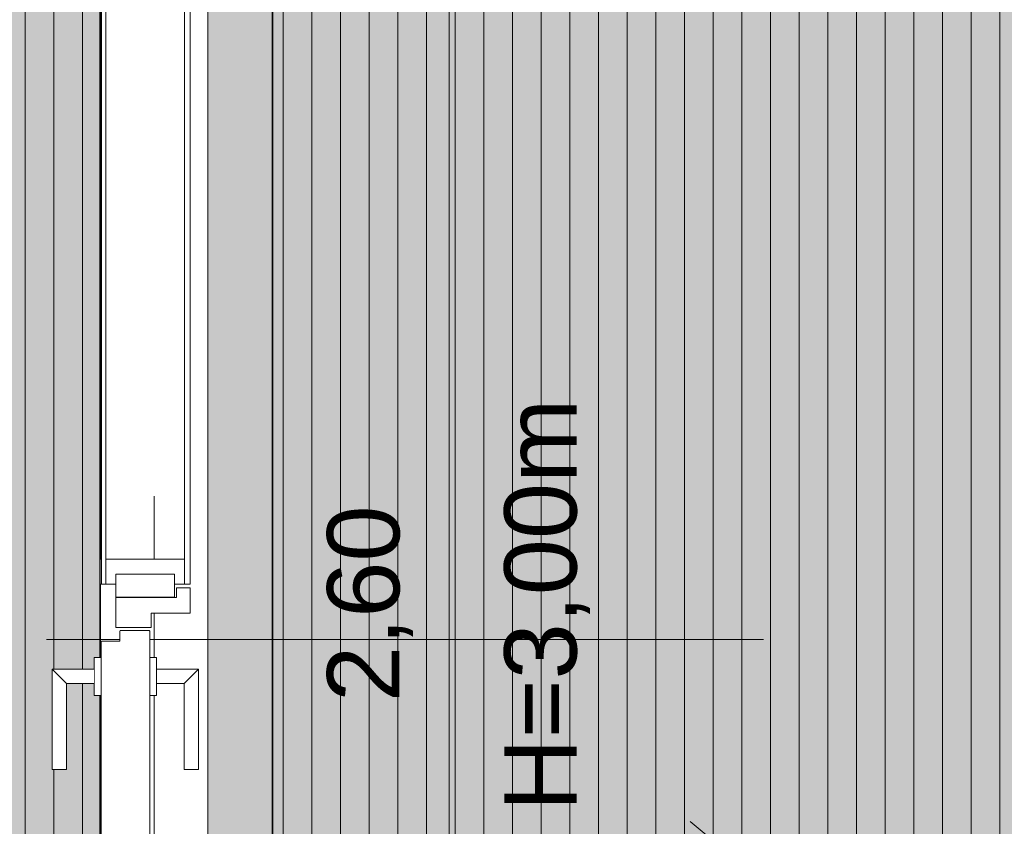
# Model space of a CAD drawing. Header units: metres. Extents: x -111 to 152, y -132 to 99.
# Tile 177 of 256: x -13.69 to -12.31, y -12.41 to -11.29. Entities that reach past the tile are written whole.
import ezdxf

# ---------------------------------------------------------------- set-up
doc = ezdxf.new("R2010")
doc.units = ezdxf.units.M
doc.header["$PDMODE"] = 1
doc.header["$PDSIZE"] = -2
doc.linetypes.add('gestrichelt - 01', pattern=[2, 1, -1])
doc.linetypes.add('Raster 01', pattern=[2, 1, -1])
doc.layers.get('0').update_dxf_attribs({"lineweight": 25})
for name, color, linetype, lineweight in [('027_Tischlerarbeiten-340 Innentüren', 7, 'Continuous', 9), ('030_Sonnenschutzarbeiten-BLENDSCHUTZ', 7, 'Continuous', 5), ('_1.35m (3D)', 7, 'Continuous', 9), ('_EG (2D)', 7, 'Continuous', 9), ('_EG - DS (2D)', 7, 'Continuous', 9)]:
    doc.layers.add(name, color=color, linetype=linetype, lineweight=lineweight)
doc.layers.add('031_Metallbauarbeiten-350 Lamellendecke DS', color=7, linetype='Continuous', lineweight=35, true_color=0x666666)
doc.layers.add('AV1-Raster', color=7, linetype='Raster 01', lineweight=9, true_color=0xa6a6a6)
doc.layers.get('0').freeze()
doc.styles.add('Arial', font='arial.ttf')
doc.dimstyles.new('COE 50', dxfattribs={"dimtxt": 126.090495, "dimasz": 0.001414, "dimexe": 0.001, "dimexo": 0.01, "dimgap": 0.001, "dimtad": 1, "dimdec": 3, "dimtxsty": 'Arial', "dimblk": 'VW_SLASH-3', "dimblk1": 'VW_SLASH-3', "dimblk2": 'VW_SLASH-3', "dimcen": 0, "dimadec": 3, "dimazin": 0, "dimtfac": 0.8, "dimtdec": 3, "dimtix": 1, "dimtmove": 0, "dimatfit": 0, "dimldrblk": 'VW_SLASH-2', "dimfxl": 0.002, "dimfxlon": 1, "dimfrac": 2, "dimtolj": 1, "dimarcsym": 0})

# ---------------------------------------------------------------- blocks, each defined once
blk = doc.blocks.new('Group-2')
at = {"layer": 'AV1-Raster'}
for p, q in [((-13.5, -22.95), (-13.5, 1.35)), ((1.35, -12.15), (-40.5, -12.15))]:
    blk.add_line(p, q, dxfattribs=at)
blk = doc.blocks.new('1.35m (3D)')
at = {"layer": 'AV1-Raster', "color": 7}
blk.add_blockref('Group-2', (0, 0), dxfattribs=at)
blk = doc.blocks.new('VW_SLASH-3')
at = {"color": 0, "linetype": 'ByBlock', "lineweight": -2, "transparency": 16777216}
blk.add_line((0, 0), (-1, 0), dxfattribs=at)
at = {"color": 0, "linetype": 'Continuous', "lineweight": 15, "transparency": 16777216, "flags": 128}
blk.add_lwpolyline([(0.5, 0.5), (-0.5, -0.5)], dxfattribs=at)
blk = doc.blocks.new('*D46')
at = {"layer": '030_Sonnenschutzarbeiten-BLENDSCHUTZ', "color": 0, "lineweight": -2}
for p, q in [((-13.1882, -10.8), (-13.0382, -10.8)), ((-13.0882, -13.3293), (-13.0882, -10.8707)), ((-13.1882, -13.4), (-13.0382, -13.4))]:
    blk.add_line(p, q, dxfattribs=at)
at = {"layer": 'Defpoints', "color": 0}
for p in [(-13.335, -10.8), (-13.0882, -10.8), (-13.335, -13.4)]:
    blk.add_point(p, dxfattribs=at)
at = {"layer": '030_Sonnenschutzarbeiten-BLENDSCHUTZ', "color": 0, "lineweight": -2, "xscale": 0.070693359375, "yscale": 0.070693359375, "zscale": 0.070693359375}
for p, rotation in [((-13.0882, -10.8), 90), ((-13.0882, -13.4), 270)]:
    blk.add_blockref('VW_SLASH-3', p, dxfattribs=dict(at, rotation=rotation))
at = {"layer": '030_Sonnenschutzarbeiten-BLENDSCHUTZ', "color": 0, "lineweight": 13, "insert": (-13.1988, -12.1), "char_height": 0.10087, "attachment_point": 5, "rotation": 90, "style": 'Arial'}
blk.add_mtext('\\A1;2,60', dxfattribs=at)
blk = doc.blocks.new('VW_SLASH-2')
at = {"color": 0, "linetype": 'ByBlock', "lineweight": -2, "transparency": 16777216}
blk.add_line((0, 0), (-1, 0), dxfattribs=at)
at = {"color": 0, "linetype": 'Continuous', "lineweight": 15, "transparency": 16777216, "flags": 128}
blk.add_lwpolyline([(0.5, 0.5), (-0.5, -0.5)], dxfattribs=at)
blk = doc.blocks.new('Group-655')
at = {"color": 255, "linetype": 'Continuous', "lineweight": 13}
for points in [[(-13.574, -12.175), (-13.574, -12.228), (-13.5835, -12.228), (-13.5835, -12.175)], [(-13.506, -12.175), (-13.506, -12.228), (-13.4965, -12.228), (-13.4965, -12.175)]]:
    blk.add_wipeout(points, dxfattribs=at).dxf.layer = '027_Tischlerarbeiten-340 Innentüren'
at = {"layer": '027_Tischlerarbeiten-340 Innentüren', "color": 8, "linetype": 'Continuous', "lineweight": 13, "flags": 128}
for points in [[(-13.574, -12.175), (-13.574, -12.228), (-13.5835, -12.228), (-13.5835, -12.175)], [(-13.506, -12.175), (-13.506, -12.228), (-13.4965, -12.228), (-13.4965, -12.175)]]:
    blk.add_lwpolyline(points, close=True, dxfattribs=at)
at = {"color": 255, "linetype": 'Continuous', "lineweight": 13}
for points in [[(-13.584, -12.2115), (-13.622, -12.2115), (-13.622, -12.3315), (-13.642, -12.3315), (-13.642, -12.1915), (-13.584, -12.1915)], [(-13.4961, -12.2115), (-13.458, -12.2115), (-13.458, -12.3315), (-13.438, -12.3315), (-13.438, -12.1915), (-13.4961, -12.1915)]]:
    blk.add_wipeout(points, dxfattribs=at).dxf.layer = '027_Tischlerarbeiten-340 Innentüren'
at = {"layer": '027_Tischlerarbeiten-340 Innentüren', "color": 8, "linetype": 'Continuous', "lineweight": 13}
for p, q in [((-13.642, -12.1915), (-13.622, -12.2115)), ((-13.438, -12.1915), (-13.458, -12.2115))]:
    blk.add_line(p, q, dxfattribs=at)
at = {"layer": '027_Tischlerarbeiten-340 Innentüren', "color": 8, "linetype": 'Continuous', "lineweight": 13, "flags": 128}
for points in [[(-13.584, -12.2115), (-13.622, -12.2115), (-13.622, -12.3315), (-13.642, -12.3315), (-13.642, -12.1915), (-13.584, -12.1915)], [(-13.4961, -12.2115), (-13.458, -12.2115), (-13.458, -12.3315), (-13.438, -12.3315), (-13.438, -12.1915), (-13.4961, -12.1915)]]:
    blk.add_lwpolyline(points, dxfattribs=at)
blk = doc.blocks.new('Group-657')
at = {"color": 255, "linetype": 'Continuous', "lineweight": 5, "transparency": 33554687}
blk.add_wipeout([(-13.575, -12.0377), (-13.475, -12.0377), (-13.475, -12.0727), (-13.575, -12.0727)], dxfattribs=at).dxf.layer = '027_Tischlerarbeiten-340 Innentüren'
at = {"color": 255, "lineweight": 13}
blk.add_wipeout([(-13.506, -12.1382), (-13.5067, -12.1375), (-13.5473, -12.1375), (-13.548, -12.1382), (-13.548, -12.1525), (-13.5733, -12.1525), (-13.574, -12.1532), (-13.574, -13.2728), (-13.5733, -13.2735), (-13.548, -13.2735), (-13.548, -13.2878), (-13.5473, -13.2885), (-13.5067, -13.2885), (-13.506, -13.2878)], dxfattribs=at).dxf.layer = '027_Tischlerarbeiten-340 Innentüren'
at = {"layer": '027_Tischlerarbeiten-340 Innentüren', "color": 7, "linetype": 'Continuous', "lineweight": 5, "transparency": 33554687, "flags": 128}
blk.add_lwpolyline([(-13.575, -12.0377), (-13.475, -12.0377), (-13.475, -12.0727), (-13.575, -12.0727)], close=True, dxfattribs=at)
at = {"layer": '027_Tischlerarbeiten-340 Innentüren', "color": 7, "lineweight": 13, "flags": 128}
blk.add_lwpolyline([(-13.506, -12.1382), (-13.5067, -12.1375), (-13.5473, -12.1375), (-13.548, -12.1382), (-13.548, -12.1525), (-13.5733, -12.1525), (-13.574, -12.1532), (-13.574, -13.2728), (-13.5733, -13.2735), (-13.548, -13.2735), (-13.548, -13.2878), (-13.5473, -13.2885), (-13.5067, -13.2885), (-13.506, -13.2878)], close=True, dxfattribs=at)
at = {"layer": '027_Tischlerarbeiten-340 Innentüren', "color": 8}
blk.add_blockref('Group-655', (0, 0), dxfattribs=at)
at = {"color": 255, "linetype": 'Continuous', "lineweight": 13, "transparency": 33554687}
blk.add_wipeout([(-13.5535, -12.059), (-13.4715, -12.059), (-13.4715, -12.091), (-13.5535, -12.091)], dxfattribs=at).dxf.layer = '027_Tischlerarbeiten-340 Innentüren'
at = {"layer": '027_Tischlerarbeiten-340 Innentüren', "color": 7, "linetype": 'Continuous', "lineweight": 13, "transparency": 33554687, "flags": 128}
blk.add_lwpolyline([(-13.5535, -12.059), (-13.4715, -12.059), (-13.4715, -12.091), (-13.5535, -12.091)], close=True, dxfattribs=at)
at = {"color": 255, "linetype": 'Continuous', "lineweight": 13, "transparency": 33554687}
blk.add_wipeout([(-13.504, -12.113), (-13.4495, -12.113), (-13.4495, -12.078), (-13.4685, -12.078), (-13.4685, -12.0915), (-13.5535, -12.0915), (-13.5535, -12.133), (-13.504, -12.133)], dxfattribs=at).dxf.layer = '027_Tischlerarbeiten-340 Innentüren'
at = {"layer": '027_Tischlerarbeiten-340 Innentüren', "color": 7, "linetype": 'Continuous', "lineweight": 13, "transparency": 33554687, "flags": 128}
blk.add_lwpolyline([(-13.504, -12.113), (-13.4495, -12.113), (-13.4495, -12.078), (-13.4685, -12.078), (-13.4685, -12.0915), (-13.5535, -12.0915), (-13.5535, -12.133), (-13.504, -12.133)], close=True, dxfattribs=at)
at = {"layer": '027_Tischlerarbeiten-340 Innentüren', "color": 8, "linetype": 'gestrichelt - 01', "lineweight": 13, "transparency": 33554687}
blk.add_arc((-13.4895, -13.2963), 1.1579, 0.9424, 90.9817, dxfattribs=at)
at = {"color": 255, "linetype": 'Continuous', "lineweight": 5, "transparency": 33554687}
blk.add_wipeout([(-13.5675, -12.0377), (-13.4575, -12.0377), (-13.4575, -12.0727), (-13.5675, -12.0727)], dxfattribs=at).dxf.layer = '027_Tischlerarbeiten-340 Innentüren'
at = {"layer": '027_Tischlerarbeiten-340 Innentüren', "color": 7, "linetype": 'Continuous', "lineweight": 5, "transparency": 33554687, "flags": 128}
blk.add_lwpolyline([(-13.5675, -12.0377), (-13.4575, -12.0377), (-13.4575, -12.0727), (-13.5675, -12.0727)], close=True, dxfattribs=at)
at = {"color": 255, "linetype": 'Continuous', "lineweight": 5, "transparency": 33554687}
for points in [[(-13.5735, -10.8023), (-13.5675, -10.8023), (-13.5675, -12.0727), (-13.5735, -12.0727)], [(-13.4575, -10.8023), (-13.4495, -10.8023), (-13.4495, -12.0727), (-13.4575, -12.0727)], [(-13.5534, -12.059), (-13.4714, -12.059), (-13.4714, -12.091), (-13.5534, -12.091)]]:
    blk.add_wipeout(points, dxfattribs=at).dxf.layer = '027_Tischlerarbeiten-340 Innentüren'
at = {"layer": '027_Tischlerarbeiten-340 Innentüren', "color": 7, "linetype": 'Continuous', "lineweight": 5, "transparency": 33554687, "flags": 128}
for points in [[(-13.5735, -10.8023), (-13.5675, -10.8023), (-13.5675, -12.0727), (-13.5735, -12.0727)], [(-13.4575, -10.8023), (-13.4495, -10.8023), (-13.4495, -12.0727), (-13.4575, -12.0727)], [(-13.5534, -12.059), (-13.4714, -12.059), (-13.4714, -12.091), (-13.5534, -12.091)]]:
    blk.add_lwpolyline(points, close=True, dxfattribs=at)
blk = doc.blocks.new('Group-659')
at = {"layer": '027_Tischlerarbeiten-340 Innentüren', "color": 7, "transparency": 33554687}
blk.add_blockref('Group-657', (0, 0), dxfattribs=at)
blk = doc.blocks.new('EG (2D)')
at = {"layer": '027_Tischlerarbeiten-340 Innentüren', "color": 7, "transparency": 33554687}
blk.add_blockref('Group-659', (0, 0), dxfattribs=at)
blk = doc.blocks.new('EG - DS (2D)')
at = {"layer": '030_Sonnenschutzarbeiten-BLENDSCHUTZ', "linetype": 'Continuous', "lineweight": 0, "transparency": 33554610}
blk.add_hatch(color=220, dxfattribs=at).paths.add_polyline_path([(-13.425, -10.8), (-13.335, -10.8), (-13.335, -13.4), (-13.425, -13.4)])
at = {"layer": '031_Metallbauarbeiten-350 Lamellendecke DS', "linetype": 'Continuous', "lineweight": 0, "transparency": 33554508}
h = blk.add_hatch(color=254, dxfattribs=at)
h.paths.add_polyline_path([(-5.55, -5.525), (-31.125, -5.525), (-31.125, -7.35), (-25.575, -7.35), (-25.575, -13.625), (-23.075, -13.625), (-23.075, -7.975), (-16.075, -7.975), (-16.075, -13.625), (-23.075, -13.625), (-23.075, -16.075), (-16.075, -16.075), (-16.075, -16.05), (-5.55, -16.05)])
h.paths.add_polyline_path([(-8.0229, -7.95), (-8.0229, -13.65), (-13.575, -13.65), (-13.575, -7.95)])
at = {"layer": '031_Metallbauarbeiten-350 Lamellendecke DS', "linetype": 'Continuous', "lineweight": 9, "transparency": 33554508}
h = blk.add_hatch(dxfattribs=at)
h.set_pattern_fill('Lamellendecke', color=252, style=0, pattern_type=2)
h.set_pattern_definition([(90, (0, 0), (0.04, 0), [])])
h.paths.add_polyline_path([(-5.55, -5.525), (-31.125, -5.525), (-31.125, -7.35), (-25.575, -7.35), (-25.575, -13.625), (-23.075, -13.625), (-23.075, -7.975), (-16.075, -7.975), (-16.075, -13.625), (-23.075, -13.625), (-23.075, -16.075), (-16.075, -16.075), (-16.075, -16.05), (-5.55, -16.05)])
h.paths.add_polyline_path([(-8.0229, -7.95), (-8.0229, -13.65), (-13.575, -13.65), (-13.575, -7.95)])
at = {"layer": '031_Metallbauarbeiten-350 Lamellendecke DS', "linetype": 'Continuous', "lineweight": 0, "transparency": 33554508}
blk.add_hatch(color=254, dxfattribs=at).paths.add_polyline_path([(-10.9614, -8.2), (-13.335, -8.2), (-13.335, -13.4), (-10.9614, -13.4), (-10.9614, -13.35), (-10.6365, -13.35), (-10.6365, -13.4), (-8.262, -13.4), (-8.262, -8.2), (-10.6365, -8.2), (-10.6365, -8.25), (-10.9614, -8.25)])
at = {"layer": '031_Metallbauarbeiten-350 Lamellendecke DS', "linetype": 'Continuous', "lineweight": 9, "transparency": 33554508}
h = blk.add_hatch(dxfattribs=at)
h.set_pattern_fill('Lamellendecke', color=252, style=0, pattern_type=2)
h.set_pattern_definition([(90, (-10.8, -10.875), (0.04, 0), [])])
h.paths.add_polyline_path([(-10.9614, -8.2), (-13.335, -8.2), (-13.335, -13.4), (-10.9614, -13.4), (-10.9614, -13.35), (-10.6365, -13.35), (-10.6365, -13.4), (-8.262, -13.4), (-8.262, -8.2), (-10.6365, -8.2), (-10.6365, -8.25), (-10.9614, -8.25)])
at = {"layer": '030_Sonnenschutzarbeiten-BLENDSCHUTZ', "color": 6, "lineweight": 13, "flags": 128}
blk.add_lwpolyline([(-13.425, -10.8), (-13.335, -10.8), (-13.335, -13.4), (-13.425, -13.4)], close=True, dxfattribs=at)
at = {"layer": '031_Metallbauarbeiten-350 Lamellendecke DS', "flags": 128}
for points in [[(-8.0229, -7.95), (-8.0229, -13.65), (-13.575, -13.65), (-13.575, -7.95)], [(-10.9614, -8.2), (-13.335, -8.2), (-13.335, -13.4), (-10.9614, -13.4), (-10.9614, -13.35), (-10.6365, -13.35), (-10.6365, -13.4), (-8.262, -13.4), (-8.262, -8.2), (-10.6365, -8.2), (-10.6365, -8.25), (-10.9614, -8.25)]]:
    blk.add_lwpolyline(points, close=True, dxfattribs=at)
at = {"layer": '030_Sonnenschutzarbeiten-BLENDSCHUTZ', "color": 7, "insert": (-13.0114, -12.3897), "char_height": 0.10087, "attachment_point": 1, "rotation": 90, "line_spacing_factor": 0.969122, "style": 'Arial'}
blk.add_mtext('H=3,00m', dxfattribs=at)
at = {"layer": '030_Sonnenschutzarbeiten-BLENDSCHUTZ', "color": 7, "lineweight": 13}
dim = blk.add_linear_dim(base=(-13.0882, -10.8), p1=(-13.335, -13.4), p2=(-13.335, -10.8), angle=270, text='2,60', dimstyle='COE 50', override={"dimtxt": 0.100872, "dimasz": 0.070693, "dimexe": 0.05, "dimgap": 0.05, "dimdec": 2, "dimpost": '<>', "dimtxsty": 'Arial', "dimtmove": 2, "dimfxl": 0.1}, dxfattribs=at)
dim.commit()
dim.dimension.update_dxf_attribs({"geometry": '*D46', "text_midpoint": (-13.1988, -12.1)})

msp = doc.modelspace()

# ---------------------------------------------------------------- block references
at = {"layer": '_1.35m (3D)'}
msp.add_blockref('1.35m (3D)', (0, 0), dxfattribs=at)

# ---------------------------------------------------------------- next in the draw order: block references
at = {"layer": '_EG - DS (2D)'}
msp.add_blockref('EG - DS (2D)', (0, 0), dxfattribs=at)

# ---------------------------------------------------------------- next in the draw order: block references
at = {"layer": '_EG (2D)'}
msp.add_blockref('EG (2D)', (0, 0), dxfattribs=at)

doc.saveas('drawing.dxf')
